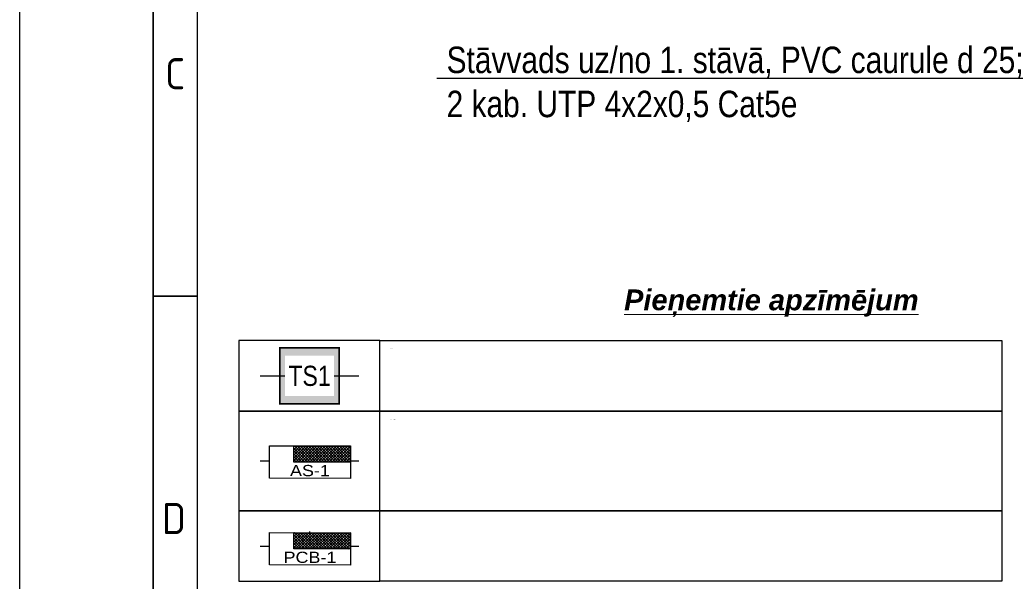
# Model space of a CAD drawing. Header units: millimetres. Extents: x -1662057 to -197461, y -941126 to 63888.
# Tile 30 of 209: x -1605246 to -1590217, y -704200 to -695635. Entities that reach past the tile are written whole.
import ezdxf
from ezdxf import colors
from ezdxf.entities.mleader import LeaderData, LeaderLine
from ezdxf.enums import TextEntityAlignment as Align
from ezdxf.math import Vec2, Vec3

# ---------------------------------------------------------------- set-up
doc = ezdxf.new("R2018")
doc.units = ezdxf.units.MM
doc.set_wipeout_variables(frame=1)
doc.layers.get('0').update_dxf_attribs({"linetype": 'CONTINUOUS'})
for name, color, linetype, lineweight in [('1-VS', 174, 'CONTINUOUS', 9), ('AS_kabelis', 16, 'CONTINUOUS', 15), ('Izolacija', 250, 'CONTINUOUS', 9), ('UAS_Text', 7, 'CONTINUOUS', 9)]:
    doc.layers.add(name, color=color, linetype=linetype, lineweight=lineweight)
for name, color, linetype in [('ESS AS', 5, 'CONTINUOUS'), ('ESS_AS_iekartas', 102, 'CONTINUOUS'), ('Rasējuma lapa', 7, 'CONTINUOUS'), ('VS-AS_Iekartas', 5, 'CONTINUOUS'), ('VS_Apzimejumi', 7, 'CONTINUOUS')]:
    doc.layers.add(name, color=color, linetype=linetype)
doc.layers.add('VS_Info', color=21, linetype='CONTINUOUS', plot=False)
doc.styles.add('1', font='ariali.ttf')
doc.styles.add('DEL_Arial Narrow', font='ARIALN.TTF')
doc.styles.add('ISO', font='iso')
doc.styles.add('MKM_Arial narrow', font='ARIALN.TTF')

# ---------------------------------------------------------------- blocks, each defined once
blk = doc.blocks.new('A3_L')
at = {"layer": 'Rasējuma lapa'}
blk.add_line((-420, 0), (-420, 297), dxfattribs=at)
at = {"layer": 'Rasējuma lapa', "lineweight": 35}
for p, q in [((-405, 5), (-405, 292)), ((-400, 148.5), (-405, 148.5))]:
    blk.add_line(p, q, dxfattribs=at)
at = {"layer": 'Rasējuma lapa', "lineweight": 30}
blk.add_line((-400, 10), (-400, 287), dxfattribs=at)
at = {"layer": 'Rasējuma lapa', "style": 'ISO'}
for s, p in [('C', (-403.64, 171.75)), ('D', (-404, 121.75))]:
    blk.add_text(s, height=3.5, dxfattribs=at).set_placement(p)
blk = doc.blocks.new('*U1305')
at = {"layer": 'Rasējuma lapa'}
blk.add_blockref('A3_L', (0, 0), dxfattribs=at)
blk = doc.blocks.new('_None')
blk = doc.blocks.new('*U1708')
at = {"layer": 'VS_Apzimejumi', "ltscale": 25}
blk.add_lwpolyline([(-1700, 0), (-1700, -1200), (0, -1200), (0, 0), (-1700, 0)], dxfattribs=at)
at = {"layer": 'VS_Apzimejumi'}
blk.add_lwpolyline([(0, 0), (7500, 0), (7500, -1200), (0, -1200), (0, 0)], dxfattribs=at)
at = {"layer": 'VS_Info'}
blk.add_line((-1445, -600), (-255, -600), dxfattribs=at)
blk.add_lwpolyline([(-850, -425), (-850, -775)], dxfattribs=at)
at = {"lineweight": 30, "flags": 104}
blk.add_attdef('NOSAUKUMS', text='', height=200, dxfattribs=at).set_placement((121, -99), align=Align.TOP_LEFT)
blk = doc.blocks.new('DEL_VS-AS_kontroles_panelis')
blk.add_wipeout([(-326, 261), (326, 261), (326, -1), (-326, -1)]).dxf.layer = 'AS_kabelis'
at = {"layer": 'VS-AS_Iekartas', "color": 0}
for p, q in [((-325, 260), (325, 260)), ((-325, 0), (-325, 260)), ((-130, 251.7), (-121.7, 260)), ((-130, 229.2), (-99.2, 260)), ((-130, 206.8), (-76.8, 260)), ((-130, 184.3), (-54.3, 260)), ((-130, 161.9), (-31.9, 260)), ((-130, 139.4), (-9.4, 260)), ((-17.7, 130), (-130, 242.3)), ((4.7, 130), (-125.3, 260)), ((-117, 130), (13, 260)), ((27.2, 130), (-102.8, 260)), ((-94.5, 130), (35.5, 260)), ((49.6, 130), (-80.4, 260)), ((-72.1, 130), (57.9, 260)), ((72.1, 130), (-57.9, 260)), ((-49.6, 130), (80.4, 260)), ((94.5, 130), (-35.5, 260)), ((-27.2, 130), (102.8, 260)), ((117, 130), (-13, 260)), ((-4.7, 130), (125.3, 260)), ((139.4, 130), (9.4, 260)), ((17.7, 130), (147.7, 260)), ((161.9, 130), (31.9, 260)), ((40.2, 130), (170.2, 260)), ((184.3, 130), (54.3, 260)), ((62.6, 130), (192.6, 260)), ((206.8, 130), (76.8, 260)), ((85.1, 130), (215.1, 260)), ((229.2, 130), (99.2, 260)), ((107.5, 130), (237.5, 260)), ((251.7, 130), (121.7, 260)), ((130, 130), (260, 260)), ((274.1, 130), (144.1, 260)), ((152.5, 130), (282.5, 260)), ((296.6, 130), (166.6, 260)), ((174.9, 130), (304.9, 260)), ((319, 130), (189, 260)), ((197.4, 130), (325, 257.6)), ((325, 146.5), (211.5, 260)), ((325, 168.9), (233.9, 260)), ((325, 191.4), (256.4, 260)), ((325, 213.8), (278.8, 260)), ((325, 236.3), (301.3, 260)), ((325, 258.7), (323.7, 260)), ((325, 260), (325, 0)), ((-40.2, 130), (-130, 219.8)), ((-62.6, 130), (-130, 197.4)), ((-85.1, 130), (-130, 174.9)), ((219.8, 130), (325, 235.2)), ((242.3, 130), (325, 212.7)), ((264.7, 130), (325, 190.3)), ((287.2, 130), (325, 167.8)), ((-107.5, 130), (-130, 152.5)), ((309.6, 130), (325, 145.4)), ((325, 0), (-325, 0))]:
    blk.add_line(p, q, dxfattribs=at)
blk.add_lwpolyline([(-130, 260), (325, 260), (325, 130), (-130, 130)], close=True, dxfattribs=at)
at = {"layer": 'VS-AS_Iekartas', "color": 0, "style": 'DEL_Arial Narrow', "width": 1.4}
blk.add_attdef('TIPS', text='', height=90, dxfattribs=at).set_placement((0, -10), align=Align.BOTTOM_CENTER)
blk = doc.blocks.new('*U1709')
at = {"layer": 'VS_Apzimejumi', "ltscale": 25}
blk.add_lwpolyline([(-1700, 0), (-1700, -850), (0, -850), (0, 0), (-1700, 0)], dxfattribs=at)
at = {"layer": 'VS_Apzimejumi'}
blk.add_lwpolyline([(0, 0), (7500, 0), (7500, -850), (0, -850), (0, 0)], dxfattribs=at)
at = {"layer": 'VS_Info'}
blk.add_line((-1445, -425), (-255, -425), dxfattribs=at)
blk.add_lwpolyline([(-850, -250), (-850, -600)], dxfattribs=at)
at = {"lineweight": 30, "flags": 104}
blk.add_attdef('NOSAUKUMS', text='', height=200, dxfattribs=at).set_placement((121, -99), align=Align.TOP_LEFT)
blk = doc.blocks.new('A$C7E0A7937')
at = {"layer": 'Izolacija', "ltscale": 5, "true_color": 0xffffff}
h = blk.add_hatch(color=7, dxfattribs=at)
h.dxf.hatch_style = 1
h.paths.add_polyline_path([(399, 375), (-399, 375), (-399, -375), (399, -375)])
at = {"layer": '1-VS', "color": 5, "lineweight": 20, "ltscale": 20, "const_width": 22.5}
blk.add_lwpolyline([(-399, -375), (399, -375), (399, 375), (-399, 375)], close=True, dxfattribs=at)
at = {"layer": '1-VS', "color": 251, "lineweight": 20, "ltscale": 20}
blk.add_lwpolyline([(-399, -375), (399, -375), (399, 375), (-399, 375)], close=True, dxfattribs=at)
at = {"layer": 'UAS_Text', "color": 251, "lineweight": 9, "insert": (1, -1), "char_height": 270, "width": 385.23, "attachment_point": 5, "bg_fill": 3, "box_fill_scale": 1.5, "bg_fill_color": 256, "bg_fill_transparency": 0}
blk.add_mtext('{\\fArial Narrow|b0|i0|c186|p34;\\C5;TS1}', dxfattribs=at)

msp = doc.modelspace()

# ---------------------------------------------------------------- block references
at = {"layer": 'ESS AS', "transparency": 33554687}
ref = msp.add_blockref('*U1709', (-1599747.18327, -700529.49051), dxfattribs=dict(at, xscale=1.265625, yscale=1.265625, zscale=1.265625))
lines = msp.add_mtext('Projekt. telekomunikāciju 19" skapis', dxfattribs={"layer": '0', "insert": (-1599594.35095, -700654.62578), "char_height": 2.5, "attachment_point": 1})
ref.add_attrib('NOSAUKUMS', '', (-1599594.35095, -700654.62578), dxfattribs={"flags": 104}).embed_mtext(lines)
at = {"layer": 'ESS AS', "color": 7, "transparency": 33554687}
ref = msp.add_blockref('*U1708', (-1599747.19108, -701605.25657), dxfattribs=dict(at, xscale=1.265625, yscale=1.265625, zscale=1.265625))
lines = msp.add_mtext('Projekt. centrālais vadības panelis Integriti ISC Controller, \\Pmetāliskā kārba ar barošanas bloku.  INTG-996001EUPS \\Par visām paplašinātāju kartēm', dxfattribs={"layer": '0', "insert": (-1599594.35875, -701730.39183), "char_height": 2.5, "attachment_point": 1})
ref.add_attrib('NOSAUKUMS', '', (-1599594.35875, -701730.39183), dxfattribs={"flags": 104}).embed_mtext(lines)
at = {"layer": 'ESS AS', "transparency": 33554687}
ref = msp.add_blockref('*U1709', (-1599747.19108, -703123.95643), dxfattribs=dict(at, xscale=1.265625, yscale=1.265625, zscale=1.265625))
lines = msp.add_mtext('Projekt. 8 zonu paplāšinātājs Integriti - 8 Zone LAN,\\PPCB only. INTG-996005PCB&KIT', dxfattribs={"layer": '0', "insert": (-1599594.35875, -703249.09169), "char_height": 2.5, "attachment_point": 1})
ref.add_attrib('NOSAUKUMS', '', (-1599594.35875, -703249.09169), dxfattribs={"flags": 104}).embed_mtext(lines)
at = {"layer": 'Rasējuma lapa', "xscale": 135.6730224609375, "yscale": 135.6730224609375, "zscale": 135.6730224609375}
msp.add_blockref('*U1305', (-1548262.87916, -719998.38818), dxfattribs=at)

# ---------------------------------------------------------------- texts
at = {"layer": 'ESS AS', "color": 7, "linetype": 'ByBlock', "lineweight": 15, "transparency": 33554687, "insert": (-1596020.31973, -699749.05813), "char_height": 265.78125, "width": 9130.2583428, "attachment_point": 1, "rotation": 359.969999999, "style": '1'}
msp.add_mtext('{\\fArial|b1|i1|c186|p34;\\H1.1905x;\\L\\C256;\\c0;Pieņemtie apzīmējum}', dxfattribs=at)

# ---------------------------------------------------------------- next in the draw order: block references
at = {"layer": 'ESS AS', "ltscale": 5, "transparency": 33554687, "xscale": 1.1390625, "yscale": 1.1390625, "zscale": 1.1390625}
msp.add_blockref('A$C7E0A7937', (-1600822.96452, -701067.38114), dxfattribs=at)
at = {"layer": 'ESS AS', "color": 1, "transparency": 33554687, "xscale": 1.8984375, "yscale": 1.8984375, "zscale": 1.8984375, "rotation": 359.9240141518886}
msp.add_blockref('DEL_VS-AS_kontroles_panelis', (-1600815.20992, -702629.0346), dxfattribs=at).add_auto_attribs({'TIPS': 'AS-1'})
at = {"layer": 'ESS AS', "color": 116, "true_color": 0x136734, "transparency": 33554687}
ref = msp.add_blockref('DEL_VS-AS_kontroles_panelis', (-1600815.20992, -703952.14365), dxfattribs=dict(at, xscale=1.8984375, yscale=1.8984375, zscale=1.8984375, rotation=359.9240141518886))
ref.add_attrib('TIPS', 'PCB-1', dxfattribs={"layer": 'VS-AS_Iekartas', "height": 170.859375, "rotation": 359.92401415, "style": 'DEL_Arial Narrow', "width": 1.4}).set_placement((-1600815.2351, -703971.12801), align=Align.BOTTOM_CENTER)

# ---------------------------------------------------------------- next in the draw order: leaders
at = {"layer": 'ESS_AS_iekartas', "color": 7}
ml = msp.add_multileader_mtext('Standard', dxfattribs=at)
ml.set_content('\\A1;{\\C256;\\c0;St\\fArial Narrow|b0|i0|c186|p34;āvvads uz/no 1. stāvā, PVC caurule d 25;\\P2 kab. UTP 4x2x0,5 Cat5e}', color=7, style='MKM_Arial narrow')
ml.set_leader_properties(color=256, linetype='ByLayer', lineweight=-1)
ml.set_arrow_properties(name='NONE')
ml.build(insert=Vec2(0, 0))
ml.multileader.update_dxf_attribs({"has_dogleg": 0, "text_left_attachment_type": 6, "text_right_attachment_type": 6, "dogleg_length": 0.36, "arrow_head_size": 195.09446})
ctx = ml.context
ctx.base_point, ctx.char_height, ctx.arrow_head_size, ctx.landing_gap_size, ctx.plane_origin = Vec3(-1598860, -696530), 403.1952252, 195.09446, 130.06298, Vec3(-1657073.22864, -727424.02525)
ctx.left_attachment, ctx.right_attachment, ctx.attachment_type = 6, 6, 1
notes = []
notes.append((ctx, [(1, (1, 1, 0), (-1589750.12144, -696530), (-1, 0), 0.36, [(0, [(-1589990, -689960)], 0, [])])]))
ctx.mtext.insert, ctx.mtext.width, ctx.mtext.defined_height, ctx.mtext.flow_direction = Vec3(-1598729.93702, -696046.16573), 8910.4000492, 1485.06156, 5
ctx.mtext.has_bg_fill, ctx.mtext.bg_color, ctx.mtext.bg_scale_factor, ctx.mtext.bg_transparency, ctx.mtext.use_window_bg_color = 1, -1073741824, 1.2, 0, 1
for ctx, leaders in notes:
    for number, flags, end, landing, length, lines in leaders:
        leader = LeaderData()
        leader.index, (leader.has_last_leader_line, leader.has_dogleg_vector, leader.attachment_direction) = number, flags
        leader.last_leader_point, leader.dogleg_vector, leader.dogleg_length = Vec3(end), Vec3(landing), length
        for number, points, colour, breaks in lines:
            line = LeaderLine()
            line.index, line.vertices, line.color, line.breaks = number, Vec3.list(points), colors.encode_raw_color(colour), breaks
            leader.lines.append(line)
        ctx.leaders.append(leader)

doc.saveas('drawing.dxf')
